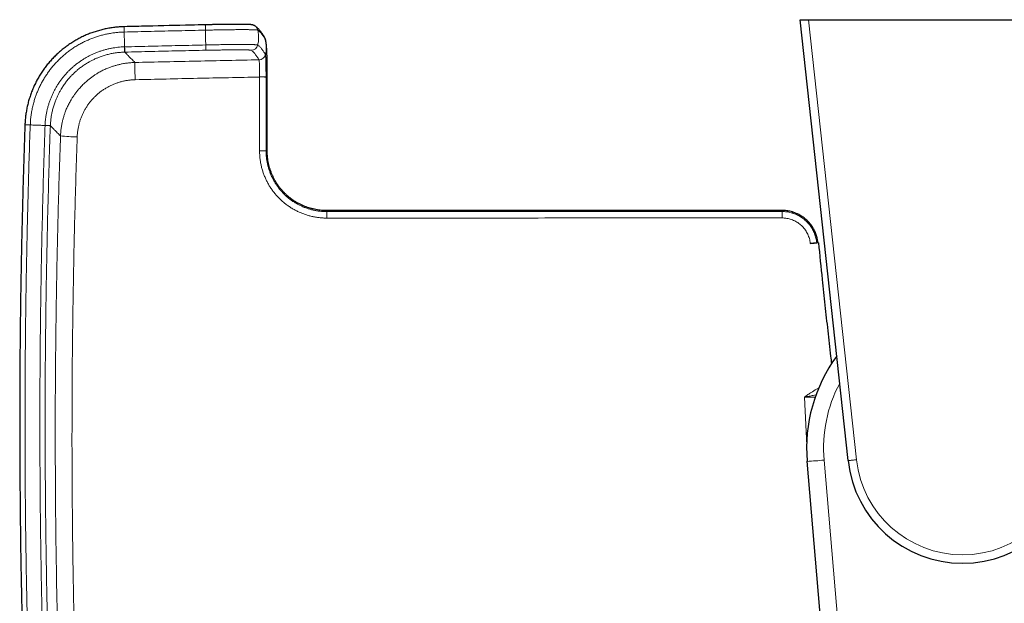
# Model space of a CAD drawing. Header units: millimetres. Extents: x 8 to 976, y 12 to 967.
# Tile 5 of 256: x 283 to 399, y 96 to 165. Entities that reach past the tile are written whole.
import ezdxf

# ---------------------------------------------------------------- set-up
doc = ezdxf.new("R2010")
doc.units = ezdxf.units.MM

msp = doc.modelspace()

# ---------------------------------------------------------------- linework, layer by layer
at = {"color": 7, "linetype": 'Continuous', "lineweight": 30}
for p, q in [((380.63, 113.08), (374.96, 165.07)), ((374.96, 165.07), (375.96, 165.07)), ((375.96, 165.07), (412.29, 165.07)), ((295.25, 164.25), (295.24, 164.25)), ((311.85, 162.9), (311.85, 162.91)), ((312.13, 149.58), (312.13, 158.3)), ((283.55, 152.69), (283.55, 152.68)), ((376.16, 138.67), (376.58, 138.72)), ((376.58, 138.72), (376.61, 138.72)), ((378.75, 78.22), (375.8, 113))]:
    msp.add_line(p, q, dxfattribs=at)
at = {"color": 252, "linetype": 'Continuous', "lineweight": 0}
for p, q in [((375.96, 165.07), (381.62, 113.19)), ((310.49, 163.89), (310.49, 163.89)), ((295.32, 161.25), (295.33, 161.25)), ((311.15, 160.34), (311.15, 160.34)), ((311.23, 158.32), (311.23, 158.31)), ((286.55, 152.57), (286.55, 152.58)), ((376.16, 138.71), (376.16, 138.67)), ((375.5, 120.58), (375.74, 114.87)), ((377.79, 113.14), (380.74, 78.36))]:
    msp.add_line(p, q, dxfattribs=at)
at = {"color": 252, "linetype": 'Continuous', "lineweight": 0, "flags": 128}
for points in [[(295.26, 163.62), (295.26, 163.7), (295.25, 163.77), (295.25, 163.84), (295.25, 163.91), (295.25, 163.97), (295.25, 164.03), (295.25, 164.08), (295.25, 164.12), (295.25, 164.16), (295.24, 164.19), (295.24, 164.22), (295.24, 164.24), (295.24, 164.25), (295.24, 164.25)], [(295.27, 163.62), (295.27, 163.7), (295.26, 163.77), (295.26, 163.84), (295.26, 163.91), (295.26, 163.97), (295.26, 164.03), (295.26, 164.08), (295.26, 164.12), (295.26, 164.16), (295.25, 164.19), (295.25, 164.22), (295.25, 164.24), (295.25, 164.25), (295.25, 164.25)], [(304.84, 163.84), (304.84, 163.92), (304.83, 163.99), (304.83, 164.06), (304.83, 164.13), (304.83, 164.19), (304.83, 164.25), (304.83, 164.3), (304.83, 164.34), (304.83, 164.38), (304.82, 164.41), (304.82, 164.44), (304.82, 164.46), (304.82, 164.47), (304.82, 164.47)], [(295.32, 161.25), (295.32, 161.26), (295.32, 161.27), (295.32, 161.29), (295.32, 161.31), (295.31, 161.35), (295.31, 161.38), (295.31, 161.43), (295.31, 161.48), (295.31, 161.54), (295.31, 161.6), (295.31, 161.66), (295.3, 161.73), (295.3, 161.8), (295.3, 161.87)], [(295.33, 161.25), (295.33, 161.26), (295.33, 161.27), (295.33, 161.29), (295.32, 161.31), (295.32, 161.35), (295.32, 161.38), (295.32, 161.43), (295.32, 161.48), (295.32, 161.54), (295.32, 161.6), (295.32, 161.66), (295.31, 161.73), (295.31, 161.8), (295.31, 161.87)], [(304.89, 161.47), (304.89, 161.48), (304.89, 161.49), (304.89, 161.51), (304.89, 161.53), (304.89, 161.57), (304.89, 161.6), (304.89, 161.65), (304.88, 161.7), (304.88, 161.76), (304.88, 161.82), (304.88, 161.88), (304.88, 161.95), (304.88, 162.02), (304.88, 162.09)], [(284.18, 152.66), (284.1, 152.67), (284.03, 152.67), (283.96, 152.67), (283.89, 152.67), (283.83, 152.68), (283.78, 152.68), (283.72, 152.68), (283.68, 152.68), (283.64, 152.68), (283.61, 152.69), (283.58, 152.69), (283.57, 152.69), (283.56, 152.69), (283.55, 152.69)], [(284.18, 152.65), (284.1, 152.66), (284.03, 152.66), (283.96, 152.66), (283.89, 152.66), (283.83, 152.67), (283.78, 152.67), (283.72, 152.67), (283.68, 152.67), (283.64, 152.67), (283.61, 152.67), (283.58, 152.68), (283.56, 152.68), (283.55, 152.68), (283.55, 152.68)], [(286.55, 152.58), (286.55, 152.58), (286.53, 152.58), (286.51, 152.58), (286.49, 152.58), (286.46, 152.58), (286.42, 152.59), (286.37, 152.59), (286.32, 152.59), (286.27, 152.59), (286.21, 152.59), (286.14, 152.6), (286.07, 152.6), (286, 152.6), (285.93, 152.6)], [(286.55, 152.57), (286.55, 152.57), (286.53, 152.57), (286.51, 152.57), (286.49, 152.57), (286.46, 152.57), (286.42, 152.58), (286.37, 152.58), (286.32, 152.58), (286.27, 152.58), (286.21, 152.58), (286.14, 152.59), (286.07, 152.59), (286, 152.59), (285.93, 152.59)], [(381.62, 113.19), (381.54, 113.18), (381.45, 113.17), (381.37, 113.16), (381.28, 113.15), (381.2, 113.14), (381.13, 113.14), (381.05, 113.13), (380.98, 113.12), (380.92, 113.11), (380.86, 113.11), (380.81, 113.1), (380.76, 113.1), (380.72, 113.09), (380.69, 113.09), (380.66, 113.09), (380.64, 113.08), (380.63, 113.08), (380.63, 113.08)]]:
    msp.add_lwpolyline(points, dxfattribs=at)
at = {"color": 7, "linetype": 'Continuous', "lineweight": 30, "flags": 128}
for points in [[(310.71, 164.32), (310.67, 164.34), (310.61, 164.38)], [(311.84, 162.93), (311.84, 162.93), (311.84, 162.93)], [(377.13, 138.77), (376.81, 138.74), (376.61, 138.72)]]:
    msp.add_lwpolyline(points, dxfattribs=at)
at = {"color": 252, "linetype": 'Continuous', "lineweight": 0}
for centre, radius, start, end in [((310.24, 163.67), 0.799, 12.3771, 54.0259), ((311.15, 162.54), 0.796, 12.3194, 29.0969), ((311.15, 162.54), 0.795, 12.3081, 27.3837), ((310.23, 162.27), 0.8, 271.2402, 347.117), ((311.13, 161.14), 0.801, 271.2786, 346.9765), ((311.13, 161.14), 0.801, 271.28, 346.9288), ((348.06, 159.67), 51.54, 179.6035, 181.861), ((311.38, 132.13), 26.2, 88.6593, 90.3322), ((311.35, 139.68), 18.64, 88.0199, 90.372), ((290.32, 181.44), 30.19, 265.1044, 268.8526), ((311.35, 131.96), 17.65, 87.9095, 90.3928), ((281.34, 141.8), 37.81, 359.8187, 0.9687), ((239.44, 141.81), 133.42, 359.9487, 0.2746), ((394.12, 114.53), 16.39, 152.1289, 184.8509), ((373.73, 155.12), 42.18, 272.8141, 275.5288), ((394.12, 114.55), 12.58, 186.2249, 353.7751)]:
    msp.add_arc(centre, radius, start, end, dxfattribs=at)
at = {"color": 7, "linetype": 'Continuous', "lineweight": 30}
for radius, start, end in [(18.39, 143.8022, 184.8509), (13.58, 186.2249, 353.7751)]:
    msp.add_arc((394.12, 114.55), radius, start, end, dxfattribs=at)
for points, knots in [([(295.24, 164.25), (295.19, 164.25), (295.04, 164.24), (294.8, 164.23), (294.53, 164.21), (294.25, 164.18), (293.98, 164.15), (293.7, 164.11), (293.43, 164.07), (293.15, 164.01), (292.88, 163.96), (292.62, 163.89), (292.35, 163.82), (292.08, 163.74), (291.82, 163.66), (291.56, 163.57), (291.3, 163.48), (291.04, 163.38), (290.78, 163.27), (290.53, 163.16), (290.28, 163.04), (290.03, 162.91), (289.78, 162.78), (289.54, 162.65), (289.3, 162.5), (289.07, 162.36), (288.84, 162.21), (288.61, 162.05), (288.39, 161.89), (288.17, 161.72), (287.95, 161.55), (287.74, 161.37), (287.53, 161.18), (287.32, 161), (287.12, 160.8), (286.93, 160.61), (286.74, 160.41), (286.55, 160.2), (286.37, 159.99), (286.19, 159.78), (286.02, 159.56), (285.86, 159.34), (285.7, 159.11), (285.54, 158.88), (285.39, 158.65), (285.24, 158.41), (285.11, 158.17), (284.97, 157.93), (284.84, 157.69), (284.72, 157.44), (284.6, 157.19), (284.49, 156.93), (284.39, 156.68), (284.29, 156.42), (284.2, 156.16), (284.11, 155.89), (284.03, 155.63), (283.95, 155.36), (283.88, 155.09), (283.82, 154.82), (283.77, 154.55), (283.72, 154.28), (283.67, 154.01), (283.64, 153.73), (283.6, 153.46), (283.58, 153.18), (283.56, 152.92), (283.56, 152.76), (283.55, 152.69)], [0, 0, 0, 0, 0.008932, 0.024219, 0.039549, 0.054881, 0.070163, 0.085508, 0.100873, 0.116196, 0.13142, 0.14663, 0.161908, 0.177181, 0.192458, 0.207749, 0.223101, 0.23832, 0.253582, 0.268897, 0.284252, 0.299631, 0.31502, 0.330398, 0.34575, 0.361061, 0.376317, 0.3915, 0.406701, 0.421981, 0.437285, 0.452607, 0.467942, 0.483284, 0.498625, 0.513959, 0.529281, 0.544584, 0.559864, 0.5751, 0.590337, 0.605608, 0.620906, 0.636223, 0.651552, 0.666885, 0.682209, 0.697518, 0.712802, 0.728053, 0.743298, 0.758486, 0.773746, 0.789062, 0.80442, 0.819803, 0.835195, 0.850575, 0.865927, 0.881233, 0.89648, 0.911637, 0.926856, 0.942165, 0.957475, 0.972783, 0.988087, 1, 1, 1, 1]), ([(304.82, 164.47), (304.25, 164.46), (301.98, 164.41), (298.79, 164.33), (296.17, 164.27), (295.25, 164.25)], [0, 0, 0, 0, 0.178527, 0.7119, 1, 1, 1, 1]), ([(310.61, 164.38), (310.6, 164.38), (310.58, 164.39), (310.54, 164.41), (310.49, 164.43), (310.44, 164.45), (310.4, 164.46), (310.37, 164.46), (310.34, 164.47), (310.3, 164.47), (310.26, 164.48), (310.21, 164.49), (310.14, 164.49), (310.07, 164.5), (310, 164.5), (309.92, 164.5), (309.84, 164.51), (309.76, 164.51), (309.67, 164.51), (309.57, 164.51), (309.47, 164.52), (309.37, 164.52), (309.26, 164.52), (309.15, 164.52), (309.03, 164.52), (308.9, 164.52), (308.78, 164.52), (308.64, 164.52), (308.51, 164.52), (308.37, 164.52), (308.23, 164.52), (308.08, 164.52), (307.93, 164.52), (307.78, 164.52), (307.62, 164.52), (307.46, 164.51), (307.29, 164.51), (307.12, 164.51), (306.94, 164.51), (306.77, 164.51), (306.59, 164.5), (306.41, 164.5), (306.23, 164.5), (306.05, 164.49), (305.86, 164.49), (305.68, 164.49), (305.5, 164.48), (305.33, 164.48), (305.16, 164.48), (304.99, 164.47), (304.88, 164.47), (304.82, 164.47)], [0, 0, 0, 0, 0.003869, 0.015143, 0.026654, 0.037606, 0.04697, 0.056342, 0.066785, 0.07937, 0.095175, 0.116754, 0.148211, 0.173875, 0.197898, 0.223389, 0.247757, 0.271497, 0.294907, 0.317959, 0.340796, 0.36348, 0.386058, 0.408564, 0.431024, 0.45347, 0.475917, 0.49838, 0.520353, 0.542019, 0.563749, 0.585565, 0.607475, 0.629494, 0.651636, 0.673908, 0.696316, 0.718868, 0.741505, 0.764188, 0.786742, 0.809186, 0.831541, 0.853828, 0.876066, 0.898279, 0.920489, 0.939856, 0.960632, 0.980748, 1, 1, 1, 1]), ([(311.84, 162.93), (311.81, 162.98), (311.75, 163.09), (311.66, 163.24), (311.56, 163.39), (311.46, 163.53), (311.36, 163.66), (311.27, 163.78), (311.17, 163.89), (311.08, 164), (310.98, 164.09), (310.88, 164.18), (310.79, 164.26), (310.73, 164.3), (310.71, 164.32)], [0, 0, 0, 0, 0.085891, 0.179802, 0.274269, 0.368319, 0.460845, 0.539644, 0.623353, 0.70469, 0.785861, 0.866651, 0.946772, 1, 1, 1, 1]), ([(311.94, 162.67), (311.94, 162.68), (311.93, 162.69), (311.93, 162.71), (311.92, 162.75), (311.91, 162.78), (311.89, 162.82), (311.88, 162.85), (311.86, 162.88), (311.86, 162.9), (311.85, 162.9)], [0, 0, 0, 0, 0.024489, 0.233512, 0.411493, 0.566554, 0.706086, 0.835896, 0.960662, 1, 1, 1, 1]), ([(311.92, 162.71), (311.92, 162.71), (311.92, 162.7), (311.93, 162.69), (311.94, 162.66), (311.94, 162.65)], [0, 0, 0, 0, 0.000131, 0.716505, 1, 1, 1, 1]), ([(312.13, 158.3), (312.13, 158.38), (312.13, 158.53), (312.13, 158.75), (312.13, 158.95), (312.13, 159.14), (312.13, 159.31), (312.13, 159.46), (312.13, 159.62), (312.12, 159.78), (312.12, 159.93), (312.12, 160.06), (312.12, 160.17), (312.11, 160.27), (312.11, 160.35), (312.11, 160.44), (312.11, 160.52), (312.11, 160.61), (312.1, 160.69), (312.1, 160.79), (312.1, 160.9), (312.09, 161), (312.09, 161.09), (312.09, 161.17), (312.08, 161.24), (312.08, 161.31), (312.08, 161.38), (312.08, 161.44), (312.07, 161.49), (312.07, 161.55), (312.07, 161.6), (312.06, 161.66), (312.06, 161.72), (312.05, 161.78), (312.05, 161.84), (312.05, 161.9), (312.04, 161.95), (312.04, 162), (312.03, 162.05), (312.03, 162.1), (312.02, 162.15), (312.02, 162.2), (312.01, 162.25), (312, 162.29), (312, 162.34), (311.99, 162.39), (311.98, 162.47), (311.96, 162.56), (311.95, 162.62), (311.94, 162.65)], [0, 0, 0, 0, 0.0437617, 0.0838626, 0.1207268, 0.1547086, 0.1861004, 0.2151277, 0.2419664, 0.2760793, 0.3063331, 0.3327993, 0.3554669, 0.3743744, 0.3938401, 0.4126137, 0.4306835, 0.4482786, 0.4682937, 0.4912499, 0.5171145, 0.542194, 0.5659102, 0.5844457, 0.6029375, 0.621639, 0.6406154, 0.6580112, 0.6728106, 0.6866215, 0.7032871, 0.7225774, 0.7410319, 0.7593144, 0.7788717, 0.7989717, 0.8156548, 0.8311902, 0.8457131, 0.860894, 0.8777741, 0.8928887, 0.9042876, 0.9144199, 0.9259442, 0.93923, 0.9564506, 0.9781892, 1, 1, 1, 1]), ([(283.55, 152.68), (283.55, 152.67), (283.52, 151.82), (283.47, 150.13), (283.39, 147.6), (283.31, 145.07), (283.25, 142.54), (283.19, 140.01), (283.13, 137.48), (283.09, 134.95), (283.04, 132.42), (283.01, 129.89), (282.98, 127.36), (282.96, 124.83), (282.95, 122.3), (282.94, 119.76), (282.93, 117.23), (282.94, 114.7), (282.95, 112.17), (282.97, 109.64), (282.99, 107.11), (283.02, 104.58), (283.05, 102.05), (283.1, 99.52), (283.15, 96.99), (283.2, 94.46), (283.26, 91.93), (283.33, 89.4), (283.41, 86.87), (283.47, 84.75), (283.52, 83.47), (283.53, 83.04)], [0, 0, 0, 0, 0.000334, 0.036616, 0.072923, 0.109249, 0.145586, 0.181929, 0.218266, 0.254603, 0.290941, 0.327279, 0.363617, 0.399955, 0.436293, 0.472631, 0.508968, 0.545305, 0.581642, 0.61798, 0.654317, 0.690654, 0.726991, 0.763327, 0.799664, 0.836001, 0.872338, 0.908676, 0.945015, 0.981354, 1, 1, 1, 1]), ([(319.14, 142.57), (319.04, 142.57), (318.83, 142.57), (318.52, 142.59), (318.2, 142.63), (317.87, 142.68), (317.52, 142.75), (317.19, 142.84), (316.86, 142.94), (316.55, 143.06), (316.23, 143.2), (315.91, 143.35), (315.59, 143.53), (315.27, 143.73), (314.97, 143.94), (314.68, 144.16), (314.41, 144.4), (314.15, 144.65), (313.89, 144.92), (313.65, 145.21), (313.41, 145.52), (313.19, 145.85), (313, 146.18), (312.84, 146.49), (312.7, 146.8), (312.57, 147.11), (312.46, 147.44), (312.36, 147.77), (312.28, 148.12), (312.21, 148.47), (312.16, 148.84), (312.13, 149.2), (312.13, 149.45), (312.13, 149.58)], [0, 0, 0, 0, 0.0270624, 0.0552924, 0.0847037, 0.1153176, 0.1471648, 0.1802859, 0.2097298, 0.2401864, 0.271651, 0.3039956, 0.337232, 0.3713904, 0.4065042, 0.4380469, 0.4703853, 0.5035545, 0.5374379, 0.5720013, 0.6073433, 0.6434705, 0.6799659, 0.7096229, 0.7399448, 0.7710023, 0.8023834, 0.8341499, 0.8664162, 0.89914, 0.9321063, 0.9656097, 1, 1, 1, 1]), ([(372.86, 142.58), (372.58, 142.58), (372, 142.58), (371.12, 142.58), (370.21, 142.58), (369.28, 142.58), (368.32, 142.58), (367.34, 142.58), (366.36, 142.58), (365.39, 142.58), (364.42, 142.58), (363.44, 142.58), (362.43, 142.58), (361.39, 142.58), (360.34, 142.58), (359.27, 142.58), (358.17, 142.58), (357.06, 142.58), (355.92, 142.58), (354.76, 142.58), (353.61, 142.58), (352.45, 142.58), (351.3, 142.58), (350.13, 142.58), (348.94, 142.58), (347.71, 142.58), (346.43, 142.58), (345.11, 142.57), (343.76, 142.57), (342.4, 142.57), (341.01, 142.57), (339.63, 142.57), (338.26, 142.57), (336.89, 142.57), (335.5, 142.57), (334.1, 142.57), (332.62, 142.57), (331.06, 142.57), (329.43, 142.57), (327.77, 142.57), (326.09, 142.57), (324.39, 142.57), (322.66, 142.57), (320.9, 142.57), (319.73, 142.57), (319.14, 142.57)], [0, 0, 0, 0, 0.015917, 0.032305, 0.049166, 0.066499, 0.084303, 0.10258, 0.121329, 0.13893, 0.156927, 0.175321, 0.194112, 0.213299, 0.232883, 0.252864, 0.273241, 0.294015, 0.315185, 0.336752, 0.358716, 0.379787, 0.401212, 0.422989, 0.445118, 0.467601, 0.491831, 0.516457, 0.541481, 0.566901, 0.592717, 0.618931, 0.644009, 0.669441, 0.695225, 0.721362, 0.747851, 0.777832, 0.808252, 0.839111, 0.87041, 0.902148, 0.934326, 0.966943, 1, 1, 1, 1]), ([(377.07, 138.76), (377.06, 138.82), (377.05, 138.94), (377.02, 139.14), (376.97, 139.36), (376.91, 139.59), (376.83, 139.83), (376.73, 140.07), (376.61, 140.31), (376.47, 140.56), (376.31, 140.81), (376.13, 141.04), (375.94, 141.25), (375.75, 141.44), (375.54, 141.62), (375.31, 141.8), (375.06, 141.96), (374.8, 142.11), (374.51, 142.24), (374.21, 142.36), (373.92, 142.44), (373.64, 142.51), (373.39, 142.55), (373.13, 142.57), (372.95, 142.58), (372.86, 142.58)], [0, 0, 0, 0, 0.026194, 0.060494, 0.096768, 0.134962, 0.174999, 0.216777, 0.260194, 0.305672, 0.353313, 0.402919, 0.445576, 0.489244, 0.533948, 0.580134, 0.627821, 0.676986, 0.727589, 0.779572, 0.83287, 0.873667, 0.915135, 0.957251, 1, 1, 1, 1]), ([(376.16, 138.71), (376.2, 138.71), (376.29, 138.72), (376.41, 138.73), (376.53, 138.74), (376.64, 138.75), (376.74, 138.76), (376.82, 138.76), (376.88, 138.77), (376.91, 138.77), (376.93, 138.77)], [0, 0, 0, 0, 0.124788, 0.249388, 0.374189, 0.499275, 0.624648, 0.749868, 0.874879, 1, 1, 1, 1]), ([(377.07, 138.76), (377.07, 138.77), (377.07, 138.77), (377.05, 138.77), (377.02, 138.77), (376.98, 138.77), (376.94, 138.77), (376.93, 138.77)], [0, 0, 0, 0, 0.217202, 0.411534, 0.606415, 0.802941, 1, 1, 1, 1]), ([(377.13, 138.77), (377.28, 137.32), (377.52, 134.87), (377.89, 131.41), (378.22, 128.4), (378.48, 126.1), (378.63, 124.8), (378.66, 124.5)], [0, 0, 0, 0, 0.304169, 0.515372, 0.726574, 0.937774, 1, 1, 1, 1])]:
    msp.add_open_spline(points, degree=3, knots=knots, dxfattribs=at)
at = {"color": 252, "linetype": 'Continuous', "lineweight": 0}
for points, knots in [([(295.27, 163.62), (296.33, 163.65), (298.45, 163.7), (301.64, 163.77), (303.77, 163.82), (304.84, 163.84)], [0, 0, 0, 0, 0.331309, 0.665654, 1, 1, 1, 1]), ([(304.84, 163.84), (304.84, 163.84), (304.91, 163.84), (305.04, 163.85), (305.25, 163.85), (305.46, 163.85), (305.71, 163.86), (306, 163.86), (306.33, 163.87), (306.66, 163.87), (306.98, 163.88), (307.3, 163.88), (307.61, 163.89), (307.89, 163.89), (308.15, 163.89), (308.41, 163.9), (308.66, 163.9), (308.91, 163.9), (309.14, 163.9), (309.35, 163.9), (309.56, 163.9), (309.75, 163.9), (309.93, 163.9), (310.1, 163.89), (310.25, 163.89), (310.38, 163.89), (310.45, 163.89), (310.49, 163.89), (310.49, 163.89)], [0, 0, 0, 0, 0.0000084, 0.0291402, 0.0582714, 0.0875454, 0.1168187, 0.1642087, 0.2116344, 0.2590267, 0.3077006, 0.3564099, 0.4050834, 0.4482189, 0.4913785, 0.53451, 0.5786461, 0.6228089, 0.6669419, 0.70996, 0.7530041, 0.7960247, 0.8400224, 0.8840509, 0.9280502, 0.9639896, 0.9999953, 1, 1, 1, 1]), ([(304.84, 163.84), (304.84, 163.74), (304.84, 163.52), (304.85, 163.19), (304.86, 162.88), (304.86, 162.6), (304.87, 162.34), (304.87, 162.18), (304.88, 162.09)], [0, 0, 0, 0, 0.18594, 0.372919, 0.560305, 0.707423, 0.854087, 1, 1, 1, 1]), ([(310.49, 163.89), (310.49, 163.89), (310.53, 163.89), (310.63, 163.88), (310.75, 163.88), (310.85, 163.87), (310.93, 163.86), (310.98, 163.85), (311, 163.85), (311.02, 163.84), (311.02, 163.84), (311.02, 163.84)], [0, 0, 0, 0, 0.000027, 0.15653, 0.313465, 0.470548, 0.627497, 0.784006, 0.891991, 0.999975, 1, 1, 1, 1]), ([(311.02, 163.84), (311.04, 163.73), (311.08, 163.52), (311.11, 163.19), (311.11, 162.88), (311.1, 162.6), (311.06, 162.34), (311.03, 162.18), (311.01, 162.09)], [0, 0, 0, 0, 0.185952, 0.372936, 0.560323, 0.707437, 0.854097, 1, 1, 1, 1]), ([(311.02, 163.84), (311.06, 163.81), (311.13, 163.76), (311.24, 163.65), (311.35, 163.54), (311.46, 163.41), (311.58, 163.26), (311.69, 163.1), (311.81, 162.92), (311.88, 162.78), (311.92, 162.71)], [0, 0, 0, 0, 0.123227, 0.246457, 0.369685, 0.492915, 0.616153, 0.739393, 0.869694, 1, 1, 1, 1]), ([(284.18, 152.66), (284.18, 152.66), (284.2, 152.85), (284.2, 153.23), (284.27, 153.79), (284.36, 154.34), (284.48, 154.89), (284.61, 155.41), (284.77, 155.89), (284.93, 156.33), (285.1, 156.77), (285.3, 157.2), (285.52, 157.63), (285.76, 158.06), (286.02, 158.47), (286.29, 158.87), (286.58, 159.26), (286.89, 159.63), (287.21, 159.99), (287.56, 160.35), (287.94, 160.71), (288.35, 161.07), (288.78, 161.4), (289.22, 161.71), (289.68, 162), (290.13, 162.26), (290.57, 162.49), (291, 162.68), (291.44, 162.86), (291.89, 163.03), (292.35, 163.17), (292.82, 163.3), (293.29, 163.4), (293.78, 163.49), (294.27, 163.56), (294.76, 163.6), (295.09, 163.62), (295.26, 163.62), (295.26, 163.62)], [0, 0, 0, 0, 0.000003, 0.032761, 0.065578, 0.098415, 0.131232, 0.163989, 0.19148, 0.218994, 0.246509, 0.274, 0.302287, 0.3306, 0.358913, 0.387201, 0.415339, 0.443503, 0.471668, 0.499807, 0.531371, 0.563007, 0.594679, 0.626351, 0.657986, 0.68955, 0.71707, 0.744613, 0.772156, 0.799676, 0.827993, 0.856337, 0.884681, 0.912998, 0.941993, 0.971001, 0.999997, 1, 1, 1, 1]), ([(295.26, 163.62), (295.26, 163.51), (295.27, 163.3), (295.27, 162.97), (295.28, 162.66), (295.29, 162.38), (295.29, 162.12), (295.3, 161.96), (295.3, 161.87)], [0, 0, 0, 0, 0.18594, 0.37292, 0.560306, 0.707423, 0.85409, 1, 1, 1, 1]), ([(295.26, 163.62), (295.26, 163.62), (295.26, 163.62), (295.27, 163.62), (295.27, 163.62)], [0, 0, 0, 0, 0.006006, 1, 1, 1, 1]), ([(311.92, 162.71), (311.95, 162.6), (311.99, 162.39), (312.02, 162.06), (312.02, 161.75), (312, 161.47), (311.97, 161.21), (311.93, 161.04), (311.91, 160.96)], [0, 0, 0, 0, 0.185956, 0.372943, 0.56033, 0.707443, 0.854101, 1, 1, 1, 1]), ([(311.92, 162.71), (311.92, 162.71), (311.92, 162.71), (311.92, 162.71), (311.92, 162.71)], [0, 0, 0, 0, 0.997697, 1, 1, 1, 1]), ([(295.3, 161.87), (295.3, 161.87), (295.17, 161.87), (294.91, 161.86), (294.52, 161.82), (294.14, 161.77), (293.75, 161.71), (293.36, 161.62), (292.97, 161.52), (292.59, 161.41), (292.21, 161.28), (291.84, 161.13), (291.47, 160.97), (291.11, 160.8), (290.76, 160.6), (290.41, 160.39), (290.06, 160.16), (289.73, 159.92), (289.41, 159.67), (289.11, 159.41), (288.81, 159.13), (288.53, 158.85), (288.26, 158.55), (288, 158.23), (287.75, 157.9), (287.52, 157.57), (287.3, 157.22), (287.1, 156.87), (286.92, 156.52), (286.75, 156.15), (286.59, 155.78), (286.45, 155.4), (286.32, 155.01), (286.21, 154.61), (286.12, 154.21), (286.05, 153.81), (285.99, 153.41), (285.94, 153.01), (285.95, 152.74), (285.93, 152.6), (285.93, 152.6)], [0, 0, 0, 0, 0.000005, 0.02685, 0.053718, 0.080589, 0.107438, 0.135007, 0.162599, 0.190189, 0.217756, 0.245291, 0.272851, 0.300413, 0.327952, 0.3563, 0.384676, 0.413052, 0.441402, 0.46893, 0.496482, 0.524033, 0.55156, 0.579889, 0.608244, 0.636596, 0.664923, 0.69245, 0.720001, 0.747549, 0.775073, 0.803391, 0.831735, 0.860076, 0.888391, 0.916281, 0.944195, 0.972108, 0.999996, 1, 1, 1, 1]), ([(295.31, 161.87), (295.31, 161.87), (295.3, 161.87), (295.3, 161.87), (295.3, 161.87)], [0, 0, 0, 0, 0.994289, 1, 1, 1, 1]), ([(304.88, 162.09), (303.81, 162.07), (301.68, 162.02), (298.49, 161.95), (296.37, 161.9), (295.31, 161.87)], [0, 0, 0, 0, 0.334478, 0.668956, 1, 1, 1, 1]), ([(295.33, 161.25), (296.38, 161.28), (298.5, 161.33), (301.69, 161.4), (303.82, 161.45), (304.89, 161.47)], [0, 0, 0, 0, 0.331044, 0.665523, 1, 1, 1, 1]), ([(311.01, 162.09), (311.01, 162.09), (311.01, 162.1), (310.99, 162.1), (310.94, 162.11), (310.87, 162.12), (310.78, 162.12), (310.67, 162.13), (310.55, 162.13), (310.4, 162.14), (310.24, 162.14), (310.07, 162.15), (309.88, 162.15), (309.67, 162.15), (309.44, 162.15), (309.21, 162.15), (308.95, 162.15), (308.69, 162.15), (308.41, 162.15), (308.1, 162.15), (307.77, 162.14), (307.41, 162.14), (307.03, 162.14), (306.65, 162.13), (306.28, 162.12), (305.92, 162.12), (305.57, 162.11), (305.22, 162.1), (304.99, 162.1), (304.88, 162.09), (304.88, 162.09)], [0, 0, 0, 0, 0.000006, 0.039419, 0.078942, 0.118503, 0.158026, 0.19744, 0.233941, 0.270556, 0.307231, 0.343909, 0.380528, 0.417032, 0.453648, 0.490386, 0.527183, 0.56398, 0.600718, 0.637335, 0.680178, 0.723153, 0.766174, 0.809151, 0.851993, 0.888964, 0.925997, 0.963026, 0.999994, 1, 1, 1, 1]), ([(304.89, 161.47), (304.99, 161.47), (305.19, 161.48), (305.5, 161.48), (305.8, 161.49), (306.11, 161.49), (306.44, 161.5), (306.77, 161.5), (307.1, 161.51), (307.42, 161.51), (307.73, 161.52), (308.03, 161.52), (308.31, 161.52), (308.59, 161.52), (308.84, 161.52), (309.08, 161.52), (309.29, 161.52), (309.49, 161.52), (309.66, 161.51), (309.82, 161.51), (309.95, 161.5), (310.05, 161.5), (310.13, 161.49), (310.19, 161.49), (310.23, 161.48), (310.24, 161.47), (310.25, 161.47)], [0, 0, 0, 0, 0.036899, 0.07386, 0.110826, 0.147731, 0.190739, 0.233881, 0.277068, 0.320208, 0.363218, 0.407077, 0.451095, 0.495163, 0.539177, 0.583036, 0.626853, 0.670821, 0.714835, 0.758792, 0.802605, 0.842013, 0.881529, 0.92108, 0.960595, 1, 1, 1, 1]), ([(310.25, 161.47), (310.29, 161.44), (310.36, 161.38), (310.48, 161.27), (310.59, 161.15), (310.7, 161.02), (310.82, 160.87), (310.93, 160.71), (311.04, 160.54), (311.11, 160.41), (311.15, 160.34)], [0, 0, 0, 0, 0.129538, 0.259078, 0.382561, 0.506045, 0.629539, 0.753033, 0.876515, 1, 1, 1, 1]), ([(311.91, 160.96), (311.88, 161.03), (311.8, 161.16), (311.69, 161.33), (311.58, 161.5), (311.47, 161.64), (311.36, 161.78), (311.24, 161.9), (311.13, 162), (311.05, 162.06), (311.01, 162.09)], [0, 0, 0, 0, 0.123482, 0.246967, 0.370451, 0.493934, 0.617427, 0.740921, 0.870459, 1, 1, 1, 1]), ([(286.55, 152.58), (286.56, 152.71), (286.57, 152.96), (286.61, 153.34), (286.66, 153.71), (286.74, 154.12), (286.84, 154.57), (286.98, 155.05), (287.14, 155.48), (287.3, 155.87), (287.46, 156.22), (287.64, 156.56), (287.85, 156.93), (288.1, 157.32), (288.39, 157.72), (288.68, 158.08), (288.96, 158.4), (289.23, 158.67), (289.51, 158.94), (289.83, 159.21), (290.2, 159.5), (290.6, 159.78), (291, 160.02), (291.37, 160.23), (291.71, 160.4), (292.06, 160.56), (292.46, 160.71), (292.89, 160.86), (293.36, 160.99), (293.85, 161.1), (294.33, 161.18), (294.82, 161.23), (295.15, 161.24), (295.32, 161.25)], [0, 0, 0, 0, 0.0278984, 0.0558215, 0.0837448, 0.1116431, 0.1483439, 0.1850729, 0.2217737, 0.250095, 0.2784421, 0.3067893, 0.3351108, 0.3718116, 0.4085405, 0.4452414, 0.4735634, 0.5019108, 0.5302583, 0.5585802, 0.5952971, 0.6320423, 0.6687595, 0.6970941, 0.725455, 0.7538154, 0.7821499, 0.8183675, 0.8546936, 0.8910753, 0.9274563, 0.9637823, 1, 1, 1, 1]), ([(296.52, 160.03), (296.45, 160.1), (296.32, 160.24), (296.14, 160.42), (295.97, 160.59), (295.83, 160.74), (295.71, 160.86), (295.61, 160.96), (295.52, 161.05), (295.45, 161.13), (295.38, 161.2), (295.34, 161.23), (295.33, 161.25)], [0, 0, 0, 0, 0.112442, 0.224884, 0.337346, 0.449809, 0.541495, 0.633181, 0.724867, 0.816577, 0.908288, 1, 1, 1, 1]), ([(311.15, 160.34), (308.71, 160.29), (303.84, 160.2), (298.96, 160.08), (296.52, 160.03)], [0, 0, 0, 0, 0.499999, 1, 1, 1, 1]), ([(311.15, 160.34), (311.15, 160.34), (311.16, 160.33), (311.16, 160.3), (311.17, 160.25), (311.18, 160.17), (311.19, 160.07), (311.2, 159.94), (311.21, 159.8), (311.22, 159.63), (311.22, 159.45), (311.22, 159.26), (311.22, 159.07), (311.22, 158.88), (311.23, 158.69), (311.23, 158.51), (311.23, 158.39), (311.23, 158.32)], [0, 0, 0, 0, 0.0420808, 0.0841674, 0.1584547, 0.2329877, 0.3072688, 0.3815364, 0.4560344, 0.5302866, 0.6044508, 0.6788589, 0.7530329, 0.8146404, 0.8765241, 0.9383993, 1, 1, 1, 1]), ([(311.91, 160.96), (311.91, 160.96), (311.91, 160.96), (311.91, 160.96), (311.91, 160.96)], [0, 0, 0, 0, 0.002191, 1, 1, 1, 1]), ([(311.99, 158.32), (311.99, 158.32), (311.99, 158.38), (311.99, 158.51), (311.99, 158.7), (311.98, 158.9), (311.98, 159.08), (311.97, 159.27), (311.97, 159.47), (311.97, 159.66), (311.97, 159.85), (311.97, 160.03), (311.97, 160.19), (311.96, 160.34), (311.95, 160.47), (311.95, 160.6), (311.94, 160.7), (311.94, 160.79), (311.93, 160.86), (311.92, 160.91), (311.92, 160.94), (311.91, 160.96), (311.91, 160.96), (311.91, 160.96)], [0, 0, 0, 0, 0.000015, 0.049164, 0.098513, 0.148003, 0.197485, 0.246745, 0.302, 0.35743, 0.412784, 0.467935, 0.523507, 0.579295, 0.635147, 0.690809, 0.74654, 0.80248, 0.858512, 0.91435, 0.957167, 0.999985, 1, 1, 1, 1]), ([(296.52, 160.03), (296.36, 160.02), (296.02, 160.01), (295.53, 159.95), (295.07, 159.88), (294.66, 159.79), (294.29, 159.69), (293.92, 159.58), (293.52, 159.44), (293.09, 159.27), (292.64, 159.05), (292.23, 158.83), (291.87, 158.61), (291.55, 158.39), (291.24, 158.16), (290.91, 157.9), (290.57, 157.59), (290.22, 157.24), (289.91, 156.9), (289.64, 156.57), (289.41, 156.26), (289.19, 155.95), (288.97, 155.59), (288.75, 155.19), (288.53, 154.74), (288.35, 154.31), (288.21, 153.92), (288.1, 153.55), (288, 153.18), (287.91, 152.77), (287.83, 152.33), (287.77, 151.85), (287.76, 151.53), (287.75, 151.37)], [0, 0, 0, 0, 0.0367155, 0.0734593, 0.1101748, 0.1385063, 0.1668641, 0.1952214, 0.2235529, 0.2602861, 0.2970477, 0.3337813, 0.3621307, 0.3905061, 0.4188815, 0.4472309, 0.4838876, 0.520573, 0.5572301, 0.5855193, 0.6138344, 0.6421494, 0.6704383, 0.70702, 0.7436298, 0.7802114, 0.808439, 0.8366924, 0.8649457, 0.8931733, 0.9287736, 0.9643998, 1, 1, 1, 1]), ([(289.72, 151.26), (289.73, 151.39), (289.74, 151.64), (289.78, 152.01), (289.85, 152.39), (289.93, 152.77), (290.04, 153.14), (290.17, 153.51), (290.32, 153.88), (290.49, 154.23), (290.68, 154.57), (290.89, 154.9), (291.12, 155.23), (291.37, 155.53), (291.63, 155.83), (291.91, 156.1), (292.2, 156.37), (292.51, 156.61), (292.83, 156.84), (293.17, 157.04), (293.52, 157.23), (293.87, 157.4), (294.24, 157.55), (294.61, 157.68), (294.99, 157.79), (295.37, 157.87), (295.76, 157.94), (296.16, 157.98), (296.42, 157.99), (296.55, 158)], [0, 0, 0, 0, 0.035601, 0.071228, 0.106829, 0.143845, 0.180978, 0.21817, 0.255362, 0.292494, 0.32951, 0.366604, 0.403816, 0.441086, 0.478358, 0.515569, 0.552663, 0.589845, 0.627144, 0.664504, 0.701864, 0.739164, 0.776346, 0.813524, 0.850818, 0.888172, 0.925527, 0.962822, 1, 1, 1, 1]), ([(296.55, 158), (299, 158.05), (303.89, 158.17), (308.78, 158.26), (311.23, 158.31)], [0, 0, 0, 0, 0.499999, 1, 1, 1, 1]), ([(311.23, 158.31), (311.23, 157.25), (311.23, 155.41), (311.23, 152.51), (311.22, 150.68), (311.22, 149.61)], [0, 0, 0, 0, 0.367627, 0.632401, 1, 1, 1, 1]), ([(312.13, 158.3), (312.13, 158.3), (312.13, 158.3), (312.1, 158.31), (312.06, 158.31), (312.02, 158.31), (311.99, 158.32)], [0, 0, 0, 0, 0.26458, 0.510689, 0.755995, 1, 1, 1, 1]), ([(311.99, 158.3), (311.99, 158.31), (311.99, 158.31), (311.99, 158.32), (311.99, 158.32)], [0, 0, 0, 0, 0.995715, 1, 1, 1, 1]), ([(311.99, 149.6), (311.99, 150.67), (311.99, 152.8), (311.99, 155.7), (311.99, 157.53), (311.99, 158.3)], [0, 0, 0, 0, 0.367599, 0.735198, 1, 1, 1, 1]), ([(284.16, 83.06), (284.13, 84), (284.04, 86.64), (283.91, 90.98), (283.79, 96.1), (283.69, 101.22), (283.62, 106.34), (283.58, 110.82), (283.57, 114.66), (283.56, 118.06), (283.57, 121.66), (283.59, 125.45), (283.63, 129.25), (283.68, 133.05), (283.75, 136.85), (283.83, 140.71), (283.93, 144.65), (284.04, 148.65), (284.13, 151.32), (284.18, 152.65)], [0, 0, 0, 0, 0.040319, 0.113868, 0.187419, 0.260971, 0.334522, 0.408071, 0.454035, 0.5, 0.554568, 0.609136, 0.663705, 0.718266, 0.772827, 0.827388, 0.884925, 0.942463, 1, 1, 1, 1]), ([(284.18, 152.66), (284.29, 152.66), (284.5, 152.65), (284.83, 152.64), (285.14, 152.63), (285.42, 152.62), (285.68, 152.61), (285.85, 152.61), (285.93, 152.6)], [0, 0, 0, 0, 0.1859406, 0.3729224, 0.5603078, 0.7074234, 0.8540898, 1, 1, 1, 1]), ([(284.18, 152.65), (284.18, 152.66), (284.18, 152.66), (284.18, 152.66), (284.18, 152.66)], [0, 0, 0, 0, 0.994049, 1, 1, 1, 1]), ([(285.93, 152.59), (285.89, 151.53), (285.82, 149.4), (285.7, 145.56), (285.59, 141.08), (285.48, 135.97), (285.4, 130.85), (285.34, 125.73), (285.32, 120.9), (285.31, 116.35), (285.33, 112.08), (285.36, 107.59), (285.42, 102.88), (285.5, 97.94), (285.61, 93), (285.74, 88.06), (285.85, 84.77), (285.91, 83.12)], [0, 0, 0, 0, 0.04603, 0.09206, 0.165714, 0.239369, 0.313025, 0.386681, 0.460335, 0.521709, 0.583084, 0.644458, 0.715565, 0.786674, 0.857783, 0.928892, 1, 1, 1, 1]), ([(285.93, 152.6), (285.93, 152.6), (285.93, 152.6), (285.93, 152.6), (285.93, 152.59)], [0, 0, 0, 0, 0.005666, 1, 1, 1, 1]), ([(286.53, 83.14), (286.48, 84.79), (286.37, 88.08), (286.23, 93.02), (286.12, 97.95), (286.04, 102.89), (285.98, 107.6), (285.95, 112.09), (285.93, 116.35), (285.94, 120.9), (285.96, 125.73), (286.02, 130.84), (286.1, 135.96), (286.21, 141.07), (286.33, 145.54), (286.44, 149.38), (286.51, 151.51), (286.55, 152.57)], [0, 0, 0, 0, 0.071108, 0.142216, 0.213326, 0.284435, 0.355542, 0.416916, 0.478291, 0.539665, 0.613319, 0.686975, 0.760631, 0.834286, 0.907941, 0.95397, 1, 1, 1, 1]), ([(286.55, 152.57), (286.57, 152.55), (286.6, 152.52), (286.67, 152.45), (286.75, 152.37), (286.84, 152.28), (286.94, 152.18), (287.06, 152.06), (287.2, 151.92), (287.37, 151.75), (287.55, 151.57), (287.68, 151.43), (287.75, 151.37)], [0, 0, 0, 0, 0.092275, 0.1845513, 0.2768269, 0.3691269, 0.4614289, 0.5537301, 0.6652877, 0.7768448, 0.888422, 1, 1, 1, 1]), ([(287.75, 151.37), (287.7, 149.88), (287.6, 146.9), (287.47, 142.43), (287.36, 137.96), (287.28, 133.49), (287.21, 129.01), (287.16, 124.54), (287.13, 120.07), (287.13, 115.6), (287.14, 111.13), (287.17, 106.65), (287.23, 102.18), (287.3, 97.7), (287.39, 93.22), (287.5, 88.74), (287.59, 85.75), (287.64, 84.26)], [0, 0, 0, 0, 0.066621, 0.133243, 0.199866, 0.266488, 0.333109, 0.399731, 0.466353, 0.532975, 0.599597, 0.666219, 0.732974, 0.799731, 0.866488, 0.933244, 1, 1, 1, 1]), ([(289.61, 84.28), (289.57, 85.76), (289.48, 88.74), (289.36, 93.2), (289.27, 97.66), (289.2, 102.12), (289.15, 106.59), (289.11, 111.05), (289.1, 115.51), (289.11, 119.98), (289.13, 124.44), (289.18, 128.91), (289.25, 133.38), (289.33, 137.85), (289.44, 142.32), (289.57, 146.79), (289.67, 149.77), (289.72, 151.26)], [0, 0, 0, 0, 0.066621, 0.133243, 0.199866, 0.266488, 0.333109, 0.399731, 0.466353, 0.532975, 0.599597, 0.666219, 0.732974, 0.799731, 0.866488, 0.933244, 1, 1, 1, 1]), ([(311.22, 149.61), (311.23, 149.46), (311.23, 149.17), (311.27, 148.73), (311.33, 148.3), (311.41, 147.86), (311.52, 147.43), (311.66, 147.01), (311.82, 146.59), (312, 146.18), (312.2, 145.79), (312.43, 145.4), (312.67, 145.03), (312.94, 144.68), (313.23, 144.33), (313.53, 144.01), (313.86, 143.7), (314.2, 143.41), (314.55, 143.15), (314.92, 142.9), (315.31, 142.67), (315.7, 142.47), (316.11, 142.28), (316.53, 142.12), (316.95, 141.99), (317.38, 141.88), (317.82, 141.79), (318.26, 141.73), (318.71, 141.69), (319, 141.68), (319.15, 141.68)], [0, 0, 0, 0, 0.03531, 0.070676, 0.106041, 0.141351, 0.177014, 0.21279, 0.248623, 0.284455, 0.320229, 0.355891, 0.391599, 0.42742, 0.463298, 0.499176, 0.534995, 0.570702, 0.60639, 0.642192, 0.678049, 0.713906, 0.749705, 0.785391, 0.821066, 0.856852, 0.892696, 0.92854, 0.964326, 1, 1, 1, 1]), ([(319.14, 142.44), (319.14, 142.44), (319.01, 142.44), (318.74, 142.45), (318.34, 142.48), (317.94, 142.54), (317.55, 142.62), (317.16, 142.72), (316.78, 142.84), (316.4, 142.98), (316.03, 143.15), (315.68, 143.33), (315.33, 143.54), (314.99, 143.76), (314.67, 144), (314.37, 144.26), (314.07, 144.54), (313.8, 144.84), (313.54, 145.14), (313.3, 145.47), (313.07, 145.8), (312.87, 146.15), (312.69, 146.5), (312.52, 146.87), (312.38, 147.25), (312.26, 147.63), (312.16, 148.02), (312.08, 148.41), (312.03, 148.81), (312, 149.2), (311.99, 149.47), (311.99, 149.6), (311.99, 149.6)], [0, 0, 0, 0, 0.000005, 0.035679, 0.071464, 0.107307, 0.143152, 0.178939, 0.214614, 0.250302, 0.286102, 0.321961, 0.357823, 0.393628, 0.429321, 0.465025, 0.500843, 0.53672, 0.572597, 0.608417, 0.644123, 0.679783, 0.715555, 0.751384, 0.787214, 0.822988, 0.858649, 0.893958, 0.929322, 0.964685, 0.999995, 1, 1, 1, 1]), ([(312.13, 149.58), (312.12, 149.58), (312.12, 149.58), (312.09, 149.59), (312.05, 149.59), (312.01, 149.6), (311.99, 149.6)], [0, 0, 0, 0, 0.254031, 0.503652, 0.752485, 1, 1, 1, 1]), ([(319.14, 142.57), (319.14, 142.57), (319.14, 142.56), (319.14, 142.54), (319.14, 142.5), (319.14, 142.46), (319.14, 142.44)], [0, 0, 0, 0, 0.221768, 0.482189, 0.741803, 1, 1, 1, 1]), ([(372.86, 142.45), (370.73, 142.45), (364.33, 142.45), (353.66, 142.45), (341.51, 142.45), (330, 142.44), (322.76, 142.44), (319.14, 142.44)], [0, 0, 0, 0, 0.119134, 0.357401, 0.59567, 0.797835, 1, 1, 1, 1]), ([(319.15, 141.68), (322.77, 141.68), (330.01, 141.68), (341.52, 141.69), (353.67, 141.69), (364.33, 141.69), (370.73, 141.69), (372.87, 141.69)], [0, 0, 0, 0, 0.202165, 0.40433, 0.642598, 0.880866, 1, 1, 1, 1]), ([(372.86, 142.58), (372.86, 142.58), (372.86, 142.57), (372.86, 142.55), (372.86, 142.51), (372.86, 142.47), (372.86, 142.45)], [0, 0, 0, 0, 0.221785, 0.48222, 0.741789, 1, 1, 1, 1]), ([(376.93, 138.77), (376.93, 138.77), (376.92, 138.86), (376.89, 139.04), (376.84, 139.31), (376.76, 139.58), (376.67, 139.84), (376.57, 140.09), (376.44, 140.34), (376.3, 140.58), (376.14, 140.8), (375.97, 141.02), (375.78, 141.22), (375.58, 141.41), (375.37, 141.59), (375.15, 141.75), (374.91, 141.9), (374.67, 142.03), (374.42, 142.14), (374.16, 142.24), (373.9, 142.32), (373.64, 142.38), (373.38, 142.42), (373.12, 142.44), (372.95, 142.45), (372.86, 142.45), (372.86, 142.45)], [0, 0, 0, 0, 0.00001, 0.04578, 0.091706, 0.137685, 0.18361, 0.229378, 0.275151, 0.32108, 0.367061, 0.412989, 0.458761, 0.504789, 0.550977, 0.597223, 0.643416, 0.689449, 0.734541, 0.77978, 0.825068, 0.870303, 0.915392, 0.957691, 0.99999, 1, 1, 1, 1]), ([(372.87, 141.69), (372.93, 141.69), (373.07, 141.69), (373.3, 141.66), (373.55, 141.62), (373.81, 141.55), (374.08, 141.46), (374.33, 141.35), (374.57, 141.22), (374.81, 141.06), (375.03, 140.89), (375.23, 140.7), (375.42, 140.49), (375.59, 140.27), (375.74, 140.03), (375.87, 139.78), (375.98, 139.52), (376.06, 139.26), (376.13, 138.98), (376.15, 138.8), (376.16, 138.71)], [0, 0, 0, 0, 0.042042, 0.084085, 0.140638, 0.197383, 0.254135, 0.310697, 0.368157, 0.425826, 0.483485, 0.54093, 0.598217, 0.655706, 0.713192, 0.770473, 0.827753, 0.885237, 0.942721, 1, 1, 1, 1]), ([(377.14, 121.61), (377.13, 121.61), (377.03, 121.56), (376.83, 121.45), (376.55, 121.29), (376.24, 121.09), (375.89, 120.86), (375.63, 120.68), (375.5, 120.58), (375.5, 120.58)], [0, 0, 0, 0, 0.018508, 0.182323, 0.346233, 0.51011, 0.752175, 0.994358, 1, 1, 1, 1]), ([(375.5, 120.58), (375.5, 120.58), (375.59, 120.6), (375.76, 120.63), (376.02, 120.67), (376.27, 120.72), (376.53, 120.76), (376.72, 120.8), (376.83, 120.82), (376.83, 120.82)], [0, 0, 0, 0, 0.009395, 0.196763, 0.384131, 0.573094, 0.762057, 0.983439, 1, 1, 1, 1]), ([(375.5, 120.58), (375.6, 120.58), (375.79, 120.58), (376.07, 120.58), (376.35, 120.58), (376.58, 120.58), (376.71, 120.58), (376.75, 120.58)], [0, 0, 0, 0, 0.226249, 0.452793, 0.679042, 0.890937, 1, 1, 1, 1])]:
    msp.add_open_spline(points, degree=3, knots=knots, dxfattribs=at)

doc.saveas('drawing.dxf')
